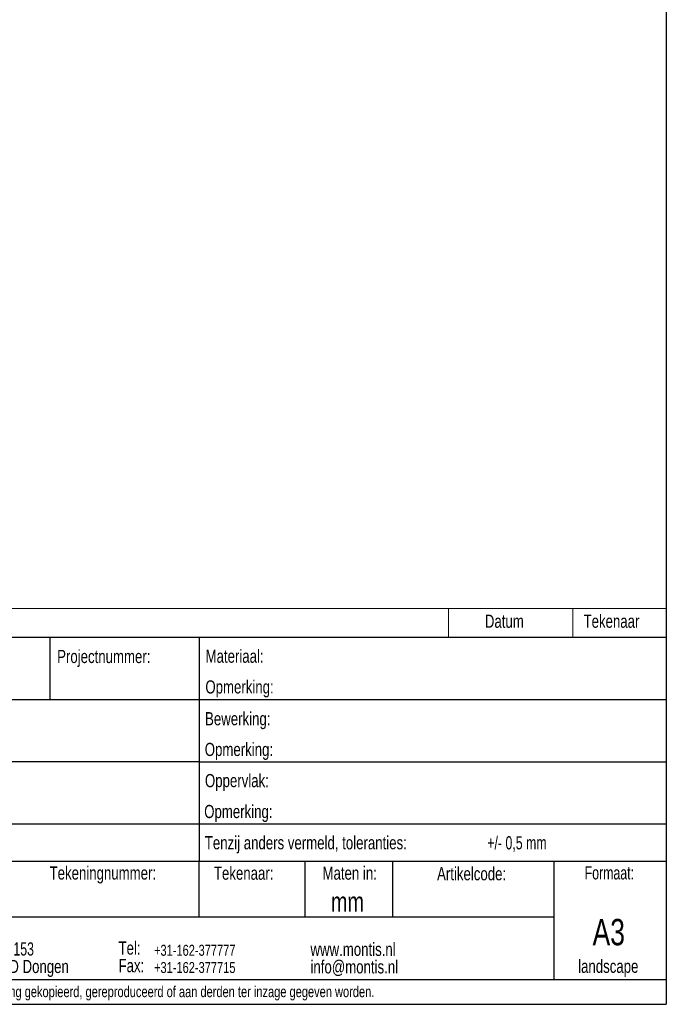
# Model space of a CAD drawing. Header units: millimetres. Extents: x 8 to 414, y 7 to 290.
# Tile 10 of 13: x 310 to 414, y 7 to 165. Entities that reach past the tile are written whole.
import ezdxf

# ---------------------------------------------------------------- set-up
doc = ezdxf.new("R2010")
doc.units = ezdxf.units.MM
doc.layers.add('KADER', color=7, linetype='Continuous')
doc.styles.add('SLDTEXTSTYLE0', font='TXT', dxfattribs={"width": 0.75})
doc.styles.add('SLDTEXTSTYLE1', font='TXT', dxfattribs={"width": 0.7})

# ---------------------------------------------------------------- blocks, each defined once
blk = doc.blocks.new('SW_NOTE_1')
at = {"layer": 'KADER', "color": 0, "attachment_point": 1}
for s, insert, char_height, style in [('PO Box 153', (0, 2.73), 2.117, 'SLDTEXTSTYLE1'), ('5100 AD Dongen', (0, -0.09), 2.1167, 'SLDTEXTSTYLE0')]:
    blk.add_mtext(s, dxfattribs=dict(at, insert=insert, char_height=char_height, style=style))
blk = doc.blocks.new('SW_NOTE_2')
at = {"layer": 'KADER', "color": 0, "char_height": 2.117, "attachment_point": 1, "style": 'SLDTEXTSTYLE0'}
for s, insert in [('Tel:', (0, 2.73)), ('Fax:', (0, -0.09))]:
    blk.add_mtext(s, dxfattribs=dict(at, insert=insert))
blk = doc.blocks.new('SW_NOTE_3')
at = {"layer": 'KADER', "color": 0, "char_height": 1.77, "attachment_point": 1, "style": 'SLDTEXTSTYLE0'}
for s, insert in [('+31-162-377777', (0, 2.28)), ('+31-162-377715', (0, -0.49))]:
    blk.add_mtext(s, dxfattribs=dict(at, insert=insert))
blk = doc.blocks.new('SW_NOTE_4')
at = {"layer": 'KADER', "color": 0, "char_height": 2.1167, "attachment_point": 1, "style": 'SLDTEXTSTYLE0'}
for s, insert in [('www.montis.nl', (0, 2.73)), ('info@montis.nl', (0, -0.09))]:
    blk.add_mtext(s, dxfattribs=dict(at, insert=insert))
blk = doc.blocks.new('SW_TABLEANNOTATION_0')
at = {"color": 0, "linetype": 'Continuous', "lineweight": 18}
for p, q in [((0, 0), (0, -4.65)), ((196, 0), (0, 0)), ((11, 0), (11, -4.65)), ((161, 0), (161, -4.65)), ((181, 0), (181, -4.65)), ((196, -4.65), (196, 0)), ((0, -4.65), (196, -4.65))]:
    blk.add_line(p, q, dxfattribs=at)
at = {"color": 0, "linetype": 'Continuous', "lineweight": 18, "attachment_point": 1, "style": 'SLDTEXTSTYLE0'}
for s, insert, char_height in [('Revisie', (1.16, -1.01), 2.117), ('Omschrijving', (77.93, -1.01), 2.1167), ('Datum', (166.86, -1.01), 2.117), ('Tekenaar', (182.71, -1.01), 2.117)]:
    blk.add_mtext(s, dxfattribs=dict(at, insert=insert, char_height=char_height))

msp = doc.modelspace()

# ---------------------------------------------------------------- linework, layer by layer
at = {"layer": 'KADER'}
for p, q in [((414, 290), (414, 7)), ((218, 66), (414, 66)), ((314.96, 66), (314.96, 56)), ((338.96, 66), (338.96, 29.99)), ((218, 56), (414, 56)), ((338.96, 46), (218, 46)), ((338.96, 46), (414, 46)), ((218, 36), (414, 36)), ((218, 29.99), (414, 29.99)), ((338.96, 21), (338.96, 29.99)), ((356, 21), (356, 29.99)), ((370, 29.99), (370, 21)), ((396, 21), (396, 29.99)), ((396, 21), (218, 21)), ((396, 11), (396, 21)), ((218, 11), (414, 11)), ((8, 7), (414, 7))]:
    msp.add_line(p, q, dxfattribs=at)

# ---------------------------------------------------------------- block references
at = {"color": 7, "linetype": 'Continuous', "lineweight": 18}
msp.add_blockref('SW_TABLEANNOTATION_0', (218, 70.65), dxfattribs=at)
at = {"layer": 'KADER'}
for name, p in [('SW_NOTE_1', (301.75, 14.23)), ('SW_NOTE_2', (326.02, 14.37)), ('SW_NOTE_3', (331.72, 14.29)), ('SW_NOTE_4', (356.85, 14.17))]:
    msp.add_blockref(name, p, dxfattribs=at)

# ---------------------------------------------------------------- texts
for s, insert, char_height, attachment_point, style in [('Projectnummer:', (316.16, 63.97), 2.1167, 1, 'SLDTEXTSTYLE0'), ('Materiaal:', (340, 64.02), 2.117, 1, 'SLDTEXTSTYLE0'), ('Opmerking:', (339.97, 59.08), 2.117, 1, 'SLDTEXTSTYLE0'), ('Bewerking:', (339.92, 53.97), 2.117, 1, 'SLDTEXTSTYLE0'), ('Opmerking:', (339.87, 49.03), 2.117, 1, 'SLDTEXTSTYLE0'), ('Oppervlak:', (339.9, 44.02), 2.117, 1, 'SLDTEXTSTYLE0'), ('Opmerking:', (339.78, 39.05), 2.117, 1, 'SLDTEXTSTYLE0'), ('Tenzij anders vermeld, toleranties:', (339.88, 34.03), 2.1167, 1, 'SLDTEXTSTYLE0'), ('Tekeningnummer:', (323.5, 29.17), 2.1167, 2, 'SLDTEXTSTYLE0'), ('Tekenaar:', (341.34, 29.14), 2.117, 1, 'SLDTEXTSTYLE0'), ('Maten in:', (363.15, 29.15), 2.117, 2, 'SLDTEXTSTYLE0'), ('Artikelcode:', (382.73, 29.05), 2.1167, 2, 'SLDTEXTSTYLE0'), ('Formaat:', (404.85, 29.19), 2.117, 2, 'SLDTEXTSTYLE1'), ('Niets van deze tekening mag zonder schriftelijke toestemming gekopieerd, gereproduceerd of aan derden ter inzage gegeven worden.', (314.41, 9.92), 1.77, 2, 'SLDTEXTSTYLE0')]:
    msp.add_mtext(s, dxfattribs=dict(at, insert=insert, char_height=char_height, attachment_point=attachment_point, style=style))
at = {"layer": 'KADER', "color": 250}
for s, insert, char_height, attachment_point, style in [('+/- 0,5 mm', (385.25, 34.02), 2.117, 1, 'SLDTEXTSTYLE1'), ('mm', (362.79, 25.05), 3.175, 2, 'SLDTEXTSTYLE0'), ('A3', (404.76, 20.72), 4.233, 2, 'SLDTEXTSTYLE0'), ('landscape', (404.68, 14.17), 2.117, 2, 'SLDTEXTSTYLE0')]:
    msp.add_mtext(s, dxfattribs=dict(at, insert=insert, char_height=char_height, attachment_point=attachment_point, style=style))

doc.saveas('drawing.dxf')
